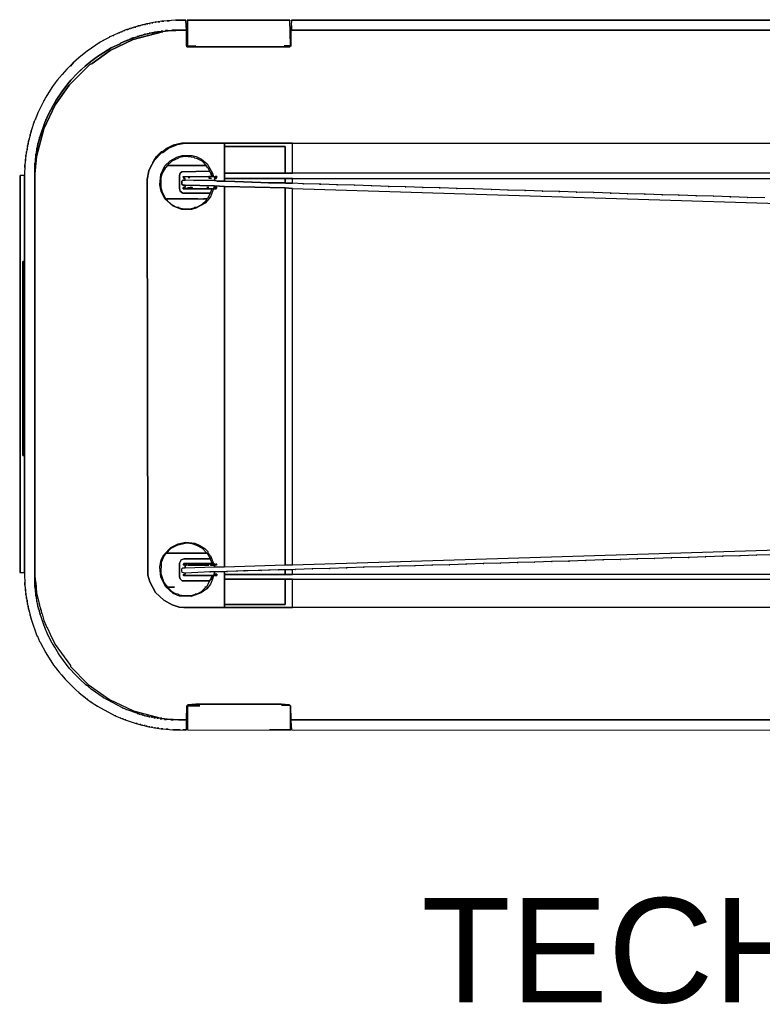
# Model space of a CAD drawing. Header units: metres. Extents: x 0.13 to 2.6, y 2.7 to 3.75.
# Tile 1 of 8: x 0.13 to 0.85, y 2.7 to 3.64. Entities that reach past the tile are written whole.
import ezdxf

# ---------------------------------------------------------------- set-up
doc = ezdxf.new("R2010")
doc.units = ezdxf.units.M
doc.header["$MEASUREMENT"] = 0
doc.layers.add('TG_2D', color=7, linetype='Continuous')
doc.layers.add('TG_Name', color=7, linetype='Continuous')
doc.styles.add('X3G_ENTITY_53A7', font='arial.ttf', dxfattribs={"height": 0.1})

# ---------------------------------------------------------------- blocks, each defined once
blk = doc.blocks.new('d6171c41-fa6d-492e-8d54-38901fdf773a')
at = {"layer": 'TG_2D', "color": 18, "true_color": 0x000000}
for points in [[(-1.08505, 0.32984, 0), (-1.07555, 0.32984, 0), (-1.08505, 0.33034, 0)], [(-1.07405, 0.32984, 0), (-0.97602, 0.32984, 0), (-1.07405, 0.33034, 0)], [(-0.97452, 0.32984, 0), (0.97502, 0.32984, 0), (0.80347, 0.33034, 0)], [(-1.07855, -0.34934, 0), (-1.07505, -0.34934, 0), (-1.07505, -0.33984, 0), (-1.09005, -0.33984, 0), (-1.08755, -0.33984, 0), (-1.08755, -0.33934, 0), (-1.09605, -0.33934, 0), (-1.09455, -0.33934, 0), (-1.09855, -0.33884, 0), (-1.10005, -0.33884, 0), (-1.09855, -0.33884, 0), (-1.09855, -0.33834, 0), (-1.10306, -0.33834, 0), (-1.10206, -0.33834, 0), (-1.10506, -0.33784, 0), (-1.10606, -0.33784, 0), (-1.10506, -0.33784, 0), (-1.10756, -0.33734, 0), (-1.10856, -0.33734, 0), (-1.10756, -0.33734, 0), (-1.11006, -0.33684, 0), (-1.11106, -0.33684, 0), (-1.11006, -0.33684, 0), (-1.11206, -0.33634, 0), (-1.11306, -0.33634, 0), (-1.11206, -0.33634, 0), (-1.11456, -0.33584, 0), (-1.11506, -0.33584, 0), (-1.11456, -0.33584, 0), (-1.11606, -0.33534, 0), (-1.11706, -0.33534, 0), (-1.11606, -0.33534, 0), (-1.11806, -0.33484, 0), (-1.11856, -0.33484, 0), (-1.11806, -0.33484, 0), (-1.11956, -0.33434, 0), (-1.12056, -0.33434, 0), (-1.11956, -0.33434, 0), (-1.12156, -0.33384, 0), (-1.12206, -0.33384, 0), (-1.12156, -0.33384, 0), (-1.13256, -0.32984, 0), (-1.13306, -0.32984, 0), (-1.13256, -0.32984, 0), (-1.13606, -0.32834, 0), (-1.13656, -0.32834, 0), (-1.13606, -0.32834, 0), (-1.15457, -0.31833, 0), (-1.15407, -0.31883, 0), (-1.15457, -0.31833, 0), (-1.16607, -0.31033, 0), (-1.16557, -0.31083, 0), (-1.16607, -0.31033, 0), (-1.16857, -0.30833, 0), (-1.16807, -0.30883, 0), (-1.16857, -0.30833, 0), (-1.17157, -0.30583, 0), (-1.17057, -0.30683, 0), (-1.17157, -0.30583, 0), (-1.17708, -0.30083, 0), (-1.17458, -0.30333, 0), (-1.18408, -0.29383, 0), (-1.18158, -0.29633, 0), (-1.18658, -0.29083, 0), (-1.18708, -0.29033, 0), (-1.18658, -0.29083, 0), (-1.18908, -0.28782, 0), (-1.18958, -0.28732, 0), (-1.18908, -0.28782, 0), (-1.19608, -0.27832, 0), (-1.19658, -0.27782, 0), (-1.19608, -0.27832, 0), (-1.19708, -0.27682, 0), (-1.19758, -0.27632, 0), (-1.19708, -0.27682, 0), (-1.20108, -0.27032, 0), (-1.20158, -0.26982, 0), (-1.20108, -0.27032, 0), (-1.20308, -0.26682, 0), (-1.20358, -0.26632, 0), (-1.20758, -0.25832, 0), (-1.20758, -0.25882, 0), (-1.20758, -0.25832, 0), (-1.21059, -0.25132, 0), (-1.21059, -0.25182, 0), (-1.21059, -0.25132, 0), (-1.21159, -0.24881, 0), (-1.21159, -0.24931, 0), (-1.21159, -0.24881, 0), (-1.21509, -0.23831, 0), (-1.21509, -0.23931, 0), (-1.21509, -0.23831, 0), (-1.21609, -0.23481, 0), (-1.21609, -0.23531, 0), (-1.21609, -0.23481, 0), (-1.21659, -0.23281, 0), (-1.21659, -0.23381, 0), (-1.21659, -0.23281, 0), (-1.21709, -0.23081, 0), (-1.21709, -0.23131, 0), (-1.21709, -0.23081, 0), (-1.21759, -0.22831, 0), (-1.21759, -0.22931, 0), (-1.21759, -0.22831, 0), (-1.21809, -0.22581, 0), (-1.21809, -0.22681, 0), (-1.21809, -0.22581, 0), (-1.21859, -0.22281, 0), (-1.21859, -0.22381, 0), (-1.21859, -0.22281, 0), (-1.21909, -0.21981, 0), (-1.21909, -0.22131, 0), (-1.21909, -0.21981, 0), (-1.21959, -0.21581, 0), (-1.21959, -0.21731, 0), (-1.21959, -0.21581, 0), (-1.22009, -0.2103, 0), (-1.22009, -0.21281, 0), (-1.22009, 0.1933, 0), (-1.22009, 0.1908, 0), (-1.21959, 0.1908, 0), (-1.21959, 0.1978, 0), (-1.21959, 0.1963, 0), (-1.21909, 0.1963, 0), (-1.21909, 0.2018, 0), (-1.21909, 0.2003, 0), (-1.21859, 0.2003, 0), (-1.21859, 0.2043, 0), (-1.21859, 0.2033, 0), (-1.21809, 0.2063, 0), (-1.21809, 0.2073, 0), (-1.21809, 0.2063, 0), (-1.21759, 0.2088, 0), (-1.21759, 0.2098, 0), (-1.21759, 0.2088, 0), (-1.21709, 0.2108, 0), (-1.21709, 0.2118, 0), (-1.21709, 0.2108, 0), (-1.21659, 0.21331, 0), (-1.21659, 0.21381, 0), (-1.21659, 0.21331, 0), (-1.21609, 0.21531, 0), (-1.21609, 0.21581, 0), (-1.21609, 0.21531, 0), (-1.21559, 0.21681, 0), (-1.21559, 0.21781, 0), (-1.21559, 0.21681, 0), (-1.21509, 0.21881, 0), (-1.21509, 0.21931, 0), (-1.21509, 0.21881, 0), (-1.21059, 0.23181, 0), (-1.21059, 0.23231, 0), (-1.21059, 0.23181, 0), (-1.20959, 0.23431, 0), (-1.20959, 0.23481, 0), (-1.20959, 0.23431, 0), (-1.20708, 0.23981, 0), (-1.20658, 0.24031, 0), (-1.20508, 0.24381, 0), (-1.20458, 0.24431, 0), (-1.20408, 0.24531, 0), (-1.20458, 0.24481, 0), (-1.20408, 0.24531, 0), (-1.19958, 0.25332, 0), (-1.20008, 0.25282, 0), (-1.19958, 0.25332, 0), (-1.19358, 0.26232, 0), (-1.19408, 0.26182, 0), (-1.19358, 0.26232, 0), (-1.19058, 0.26632, 0), (-1.19108, 0.26582, 0), (-1.19058, 0.26632, 0), (-1.18858, 0.26882, 0), (-1.18908, 0.26832, 0), (-1.18858, 0.26882, 0), (-1.18558, 0.27232, 0), (-1.18658, 0.27132, 0), (-1.18558, 0.27232, 0), (-1.17958, 0.27882, 0), (-1.18258, 0.27582, 0), (-1.17608, 0.28232, 0), (-1.17908, 0.27932, 0), (-1.17207, 0.28582, 0), (-1.17157, 0.28632, 0), (-1.17207, 0.28582, 0), (-1.16657, 0.29033, 0), (-1.16607, 0.29083, 0), (-1.16657, 0.29033, 0), (-1.16257, 0.29333, 0), (-1.16207, 0.29383, 0), (-1.16257, 0.29333, 0), (-1.15907, 0.29583, 0), (-1.15857, 0.29633, 0), (-1.15907, 0.29583, 0), (-1.15757, 0.29683, 0), (-1.15707, 0.29733, 0), (-1.15757, 0.29683, 0), (-1.14707, 0.30333, 0), (-1.13857, 0.30733, 0), (-1.13807, 0.30783, 0), (-1.13356, 0.30983, 0), (-1.13406, 0.30983, 0), (-1.13356, 0.30983, 0), (-1.13106, 0.31083, 0), (-1.13156, 0.31083, 0), (-1.13106, 0.31083, 0), (-1.12856, 0.31183, 0), (-1.12906, 0.31183, 0), (-1.12856, 0.31183, 0), (-1.12706, 0.31233, 0), (-1.12806, 0.31233, 0), (-1.12706, 0.31233, 0), (-1.12556, 0.31283, 0), (-1.12656, 0.31283, 0), (-1.12556, 0.31283, 0), (-1.12106, 0.31433, 0), (-1.12206, 0.31433, 0), (-1.12106, 0.31433, 0), (-1.11956, 0.31483, 0), (-1.12006, 0.31483, 0), (-1.11956, 0.31483, 0), (-1.11756, 0.31533, 0), (-1.11856, 0.31533, 0), (-1.11756, 0.31533, 0), (-1.11606, 0.31583, 0), (-1.11656, 0.31583, 0), (-1.11606, 0.31583, 0), (-1.11406, 0.31633, 0), (-1.11506, 0.31633, 0), (-1.11406, 0.31633, 0), (-1.11206, 0.31683, 0), (-1.11256, 0.31683, 0), (-1.11206, 0.31683, 0), (-1.10956, 0.31733, 0), (-1.11056, 0.31733, 0), (-1.10956, 0.31733, 0), (-1.10706, 0.31783, 0), (-1.10806, 0.31783, 0), (-1.10706, 0.31783, 0), (-1.10456, 0.31833, 0), (-1.10556, 0.31833, 0), (-1.10456, 0.31833, 0), (-1.10156, 0.31883, 0), (-1.10256, 0.31883, 0), (-1.09755, 0.31883, 0), (-1.09755, 0.31933, 0), (-1.09905, 0.31933, 0), (-1.09755, 0.31933, 0), (-1.09305, 0.31983, 0), (-1.09505, 0.31983, 0), (-1.08505, 0.31983, 0), (-1.08505, 0.32033, 0), (-1.08905, 0.32033, 0), (-1.07505, 0.32033, 0), (-1.07555, 0.32984, 0), (-1.08505, 0.32984, 0), (-1.09355, 0.32934, 0), (-1.09105, 0.32934, 0), (-1.09355, 0.32934, 0), (-1.09855, 0.32884, 0), (-1.09655, 0.32884, 0), (-1.09855, 0.32884, 0), (-1.10206, 0.32834, 0), (-1.10055, 0.32834, 0), (-1.10206, 0.32834, 0), (-1.10506, 0.32783, 0), (-1.10406, 0.32783, 0), (-1.10506, 0.32783, 0), (-1.10806, 0.32733, 0), (-1.10706, 0.32733, 0), (-1.10806, 0.32733, 0), (-1.11056, 0.32683, 0), (-1.10956, 0.32683, 0), (-1.11056, 0.32683, 0), (-1.11306, 0.32633, 0), (-1.11206, 0.32633, 0), (-1.11306, 0.32633, 0), (-1.11506, 0.32583, 0), (-1.11406, 0.32583, 0), (-1.11506, 0.32583, 0), (-1.11706, 0.32533, 0), (-1.11656, 0.32533, 0), (-1.11706, 0.32533, 0), (-1.11906, 0.32483, 0), (-1.11856, 0.32483, 0), (-1.11906, 0.32483, 0), (-1.12106, 0.32433, 0), (-1.12006, 0.32433, 0), (-1.12106, 0.32433, 0), (-1.12256, 0.32383, 0), (-1.12206, 0.32383, 0), (-1.12256, 0.32383, 0), (-1.12456, 0.32333, 0), (-1.12356, 0.32333, 0), (-1.12456, 0.32333, 0), (-1.12606, 0.32283, 0), (-1.12556, 0.32283, 0), (-1.12606, 0.32283, 0), (-1.12756, 0.32233, 0), (-1.12706, 0.32233, 0), (-1.12756, 0.32233, 0), (-1.12906, 0.32183, 0), (-1.12856, 0.32183, 0), (-1.12906, 0.32183, 0), (-1.13056, 0.32133, 0), (-1.13006, 0.32133, 0), (-1.13056, 0.32133, 0), (-1.13206, 0.32083, 0), (-1.13106, 0.32083, 0), (-1.13206, 0.32083, 0), (-1.13456, 0.31983, 0), (-1.13406, 0.31983, 0), (-1.13456, 0.31983, 0), (-1.13707, 0.31883, 0), (-1.13656, 0.31883, 0), (-1.13707, 0.31883, 0), (-1.13957, 0.31783, 0), (-1.13907, 0.31783, 0), (-1.13957, 0.31783, 0), (-1.14507, 0.31533, 0), (-1.14457, 0.31533, 0), (-1.14507, 0.31533, 0), (-1.14757, 0.31433, 0), (-1.14807, 0.31383, 0), (-1.14757, 0.31433, 0), (-1.14857, 0.31383, 0), (-1.14907, 0.31333, 0), (-1.15407, 0.31083, 0), (-1.15457, 0.31033, 0), (-1.15407, 0.31083, 0), (-1.15757, 0.30883, 0), (-1.15807, 0.30833, 0), (-1.15757, 0.30883, 0), (-1.17007, 0.30033, 0), (-1.17057, 0.29983, 0), (-1.17007, 0.30033, 0), (-1.17458, 0.29683, 0), (-1.17508, 0.29633, 0), (-1.17458, 0.29683, 0), (-1.17808, 0.29383, 0), (-1.17858, 0.29333, 0), (-1.17808, 0.29383, 0), (-1.18308, 0.28932, 0), (-1.18608, 0.28582, 0), (-1.18308, 0.28932, 0), (-1.18958, 0.28282, 0), (-1.18658, 0.28582, 0), (-1.18958, 0.28282, 0), (-1.19408, 0.27782, 0), (-1.19308, 0.27882, 0), (-1.19408, 0.27782, 0), (-1.19858, 0.27232, 0), (-1.19808, 0.27282, 0), (-1.19858, 0.27232, 0), (-1.20058, 0.26982, 0), (-1.20008, 0.27032, 0), (-1.20058, 0.26982, 0), (-1.20308, 0.26632, 0), (-1.20258, 0.26682, 0), (-1.20308, 0.26632, 0), (-1.20708, 0.26032, 0), (-1.20658, 0.26082, 0), (-1.20708, 0.26032, 0), (-1.20959, 0.25632, 0), (-1.20909, 0.25682, 0), (-1.20959, 0.25632, 0), (-1.21159, 0.25282, 0), (-1.21109, 0.25332, 0), (-1.21159, 0.25282, 0), (-1.21709, 0.24131, 0), (-1.21709, 0.24081, 0), (-1.21709, 0.24131, 0), (-1.21859, 0.23781, 0), (-1.21859, 0.23731, 0), (-1.21859, 0.23781, 0), (-1.21959, 0.23531, 0), (-1.21959, 0.23481, 0), (-1.21959, 0.23531, 0), (-1.22059, 0.23281, 0), (-1.22059, 0.23231, 0), (-1.22059, 0.23281, 0), (-1.22359, 0.22381, 0), (-1.22359, 0.22281, 0), (-1.22359, 0.22381, 0), (-1.22459, 0.22031, 0), (-1.22459, 0.21931, 0), (-1.22459, 0.22031, 0), (-1.22559, 0.21631, 0), (-1.22559, 0.21581, 0), (-1.22559, 0.21631, 0), (-1.22609, 0.21431, 0), (-1.22609, 0.21331, 0), (-1.22609, 0.21431, 0), (-1.22659, 0.2123, 0), (-1.22659, 0.2113, 0), (-1.22659, 0.2123, 0), (-1.22709, 0.2098, 0), (-1.22709, 0.2088, 0), (-1.22709, 0.2098, 0), (-1.22759, 0.2068, 0), (-1.22759, 0.2058, 0), (-1.22759, 0.2068, 0), (-1.22809, 0.2043, 0), (-1.22809, 0.2033, 0), (-1.22809, 0.2043, 0), (-1.22859, 0.2008, 0), (-1.22859, 0.1993, 0), (-1.22859, 0.2008, 0), (-1.22909, 0.1968, 0), (-1.22909, 0.1953, 0), (-1.22909, 0.1968, 0), (-1.22959, 0.1913, 0), (-1.22959, 0.1888, 0), (-1.22959, 0.1913, 0), (-1.23009, 0.1813, 0), (-1.23009, -0.1988, 0), (-1.22959, -0.2108, 0), (-1.22959, -0.2083, 0), (-1.22959, -0.2108, 0), (-1.22909, -0.21631, 0), (-1.22909, -0.21481, 0), (-1.22909, -0.21631, 0), (-1.22859, -0.22031, 0), (-1.22859, -0.21881, 0), (-1.22859, -0.22031, 0), (-1.22809, -0.22381, 0), (-1.22809, -0.22281, 0), (-1.22809, -0.22381, 0), (-1.22759, -0.22681, 0), (-1.22759, -0.22531, 0), (-1.22759, -0.22681, 0), (-1.22709, -0.22931, 0), (-1.22709, -0.22831, 0), (-1.22709, -0.22931, 0), (-1.22659, -0.23181, 0), (-1.22659, -0.23081, 0), (-1.22659, -0.23181, 0), (-1.22609, -0.23381, 0), (-1.22609, -0.23281, 0), (-1.22609, -0.23381, 0), (-1.22559, -0.23581, 0), (-1.22559, -0.23531, 0), (-1.22559, -0.23581, 0), (-1.22459, -0.23981, 0), (-1.22459, -0.23931, 0), (-1.22459, -0.23981, 0), (-1.22359, -0.24331, 0), (-1.22359, -0.24281, 0), (-1.22359, -0.24331, 0), (-1.21809, -0.25932, 0), (-1.21759, -0.25982, 0), (-1.21559, -0.26482, 0), (-1.21509, -0.26532, 0), (-1.20959, -0.27582, 0), (-1.20208, -0.28732, 0), (-1.20158, -0.28782, 0), (-1.20208, -0.28732, 0), (-1.19908, -0.29133, 0), (-1.19858, -0.29183, 0), (-1.19908, -0.29133, 0), (-1.19708, -0.29383, 0), (-1.19658, -0.29433, 0), (-1.19708, -0.29383, 0), (-1.19458, -0.29683, 0), (-1.19358, -0.29783, 0), (-1.19458, -0.29683, 0), (-1.19108, -0.30083, 0), (-1.18858, -0.30333, 0), (-1.19108, -0.30083, 0), (-1.18108, -0.31083, 0), (-1.18408, -0.30783, 0), (-1.18108, -0.31083, 0), (-1.17758, -0.31383, 0), (-1.17808, -0.31333, 0), (-1.17758, -0.31383, 0), (-1.17207, -0.31833, 0), (-1.17257, -0.31783, 0), (-1.17207, -0.31833, 0), (-1.16957, -0.32033, 0), (-1.17007, -0.31983, 0), (-1.16957, -0.32033, 0), (-1.16607, -0.32283, 0), (-1.16657, -0.32233, 0), (-1.16607, -0.32283, 0), (-1.16007, -0.32683, 0), (-1.16057, -0.32633, 0), (-1.16007, -0.32683, 0), (-1.14307, -0.33584, 0), (-1.14257, -0.33584, 0), (-1.14307, -0.33584, 0), (-1.13857, -0.33784, 0), (-1.13807, -0.33784, 0), (-1.13857, -0.33784, 0), (-1.13606, -0.33884, 0), (-1.13556, -0.33884, 0), (-1.13606, -0.33884, 0), (-1.13356, -0.33984, 0), (-1.13306, -0.33984, 0), (-1.13356, -0.33984, 0), (-1.12306, -0.34334, 0), (-1.12206, -0.34334, 0), (-1.12306, -0.34334, 0), (-1.11956, -0.34434, 0), (-1.11856, -0.34434, 0), (-1.11956, -0.34434, 0), (-1.11756, -0.34484, 0), (-1.11706, -0.34484, 0), (-1.11756, -0.34484, 0), (-1.11556, -0.34534, 0), (-1.11456, -0.34534, 0), (-1.11556, -0.34534, 0), (-1.11356, -0.34584, 0), (-1.11256, -0.34584, 0), (-1.11356, -0.34584, 0), (-1.11106, -0.34634, 0), (-1.11006, -0.34634, 0), (-1.11106, -0.34634, 0), (-1.10856, -0.34684, 0), (-1.10756, -0.34684, 0), (-1.10856, -0.34684, 0), (-1.10556, -0.34734, 0), (-1.10456, -0.34734, 0), (-1.10556, -0.34734, 0), (-1.10306, -0.34784, 0), (-1.10156, -0.34784, 0), (-1.10306, -0.34784, 0), (-1.09905, -0.34834, 0), (-1.09755, -0.34834, 0), (-1.09905, -0.34834, 0), (-1.09455, -0.34884, 0), (-1.09255, -0.34884, 0), (-1.09455, -0.34884, 0), (-1.08805, -0.34934, 0), (-1.08105, -0.34934, 0), (-1.08805, -0.34934, 0), (-1.07555, -0.34984, 0), (-1.07555, -0.34934, 0)], [(-0.98152, 0.30533, 0), (-0.97552, 0.30533, 0), (-0.97552, 0.30583, 0), (-0.97602, 0.32984, 0), (-1.07405, 0.32984, 0), (-1.07405, 0.30583, 0), (-1.07405, 0.32984, 0), (-1.07455, 0.30583, 0), (-1.07355, 0.30483, 0), (-1.06605, 0.30483, 0), (-1.06955, 0.30483, 0), (-1.06955, 0.30433, 0), (-0.98052, 0.30433, 0), (-0.97652, 0.30483, 0), (-0.97602, 0.30483, 0), (-0.97652, 0.30483, 0), (-0.97652, 0.30433, 0), (-0.97602, 0.30433, 0), (-0.97552, 0.30533, 0)], [(-0.97452, 0.32934, 0), (-0.97452, 0.32984, 0), (-0.97502, 0.32033, 0), (-0.97452, 0.32033, 0), (-0.97452, 0.32483, 0), (-0.97452, 0.32033, 0), (0.97502, 0.32033, 0), (0.97502, 0.32984, 0), (-0.97452, 0.32984, 0)], [(-1.21959, 0.1883, 0), (-1.21959, 0.1893, 0), (-1.22009, 0.1893, 0), (-1.22009, 0.1828, 0), (-1.21859, 0.1993, 0), (-1.21159, 0.22581, 0), (-1.20058, 0.24881, 0), (-1.18708, 0.26782, 0), (-1.16757, 0.28732, 0), (-1.16507, 0.28832, 0), (-1.14807, 0.30083, 0), (-1.12606, 0.31133, 0), (-1.09805, 0.31883, 0), (-1.10156, 0.31883, 0), (-1.10456, 0.31833, 0), (-1.11206, 0.31683, 0), (-1.11606, 0.31583, 0), (-1.11756, 0.31533, 0), (-1.11956, 0.31483, 0), (-1.12856, 0.31183, 0), (-1.13356, 0.30983, 0), (-1.13807, 0.30783, 0), (-1.13857, 0.30733, 0), (-1.14707, 0.30333, 0), (-1.15757, 0.29683, 0), (-1.15907, 0.29583, 0), (-1.16257, 0.29333, 0), (-1.16657, 0.29033, 0), (-1.17207, 0.28582, 0), (-1.17908, 0.27932, 0), (-1.17958, 0.27882, 0), (-1.18558, 0.27232, 0), (-1.18858, 0.26882, 0), (-1.19058, 0.26632, 0), (-1.19358, 0.26232, 0), (-1.19958, 0.25332, 0), (-1.20408, 0.24531, 0), (-1.20458, 0.24431, 0), (-1.20508, 0.24381, 0), (-1.20658, 0.24031, 0), (-1.20708, 0.23981, 0), (-1.20959, 0.23431, 0), (-1.21059, 0.23181, 0), (-1.21509, 0.21881, 0), (-1.21559, 0.21681, 0), (-1.21609, 0.21531, 0), (-1.21659, 0.21331, 0), (-1.21709, 0.2108, 0), (-1.21759, 0.2088, 0), (-1.21809, 0.2063, 0), (-1.21859, 0.2033, 0), (-1.21859, 0.2003, 0), (-1.21909, 0.1993, 0), (-1.21909, 0.1963, 0), (-1.21959, 0.1953, 0)], [(-1.08705, 0.31983, 0), (-1.09755, 0.31883, 0), (-1.09755, 0.31933, 0), (-1.09305, 0.31983, 0)], [(-1.08505, 0.32033, 0), (-1.08505, 0.31983, 0), (-1.08155, 0.32033, 0)], [(-1.07505, 0.30583, 0), (-1.07455, 0.30433, 0), (-1.07355, 0.30433, 0), (-1.07355, 0.30483, 0), (-1.07455, 0.30583, 0)], [(-1.07355, 0.30483, 0), (-1.07355, 0.30433, 0), (-1.06955, 0.30433, 0), (-1.06955, 0.30483, 0)], [(-0.98052, 0.30433, 0), (-0.97652, 0.30433, 0), (-0.97652, 0.30483, 0)], [(-0.97502, 0.30583, 0), (-0.97502, 0.30483, 0), (-0.97602, 0.30433, 0), (-0.97552, 0.30533, 0), (-0.97552, 0.30583, 0)], [(-1.07605, 0.2123, 0), (-1.08355, 0.2108, 0), (-1.09205, 0.2073, 0), (-1.09755, 0.2033, 0), (-1.09855, 0.2033, 0), (-1.10606, 0.1953, 0), (-1.10606, 0.1948, 0), (-1.10706, 0.1938, 0), (-1.10706, 0.1933, 0), (-1.10756, 0.1928, 0), (-1.10756, 0.1923, 0), (-1.10806, 0.1918, 0), (-1.11106, 0.1858, 0), (-1.11256, 0.1773, 0), (-1.11206, -0.2013, 0), (-1.11006, -0.2078, 0), (-1.10456, -0.21781, 0), (-1.09655, -0.22531, 0), (-1.08855, -0.22981, 0), (-1.08205, -0.23181, 0), (-1.07755, -0.23231, 0), (-1.03854, -0.23231, 0), (-1.03854, -0.1983, 0), (-1.04804, -0.1983, 0), (-1.04804, -0.2003, 0), (-1.04604, -0.2003, 0), (-1.04604, -0.2018, 0), (-1.04904, -0.2018, 0), (-1.05004, -0.2053, 0), (-1.05204, -0.2098, 0), (-1.05554, -0.21431, 0), (-1.06104, -0.21831, 0), (-1.07055, -0.22181, 0), (-1.08155, -0.22131, 0), (-1.08755, -0.21881, 0), (-1.09505, -0.21231, 0), (-1.09955, -0.2033, 0), (-1.10055, -0.1933, 0), (-1.09905, -0.1868, 0), (-1.09655, -0.1818, 0), (-1.09005, -0.1748, 0), (-1.08305, -0.17129, 0), (-1.07555, -0.16979, 0), (-1.06705, -0.17079, 0), (-1.06204, -0.17279, 0), (-1.05754, -0.1758, 0), (-1.05454, -0.1788, 0), (-1.05454, -0.1798, 0), (-1.05204, -0.1828, 0), (-1.04904, -0.1903, 0), (-1.04604, -0.1908, 0), (-1.04654, -0.1918, 0), (-1.04804, -0.1918, 0), (-1.04804, -0.1933, 0), (-1.03854, -0.1933, 0), (-1.03854, 0.17079, 0), (-1.04804, 0.17129, 0), (-1.04804, 0.16979, 0), (-1.04604, 0.16979, 0), (-1.04654, 0.16829, 0), (-1.04904, 0.16829, 0), (-1.05204, 0.16079, 0), (-1.05704, 0.15479, 0), (-1.06605, 0.14979, 0), (-1.07005, 0.14879, 0), (-1.07955, 0.14879, 0), (-1.08755, 0.15179, 0), (-1.09555, 0.15879, 0), (-1.09905, 0.16579, 0), (-1.10055, 0.17229, 0), (-1.09955, 0.1823, 0), (-1.09555, 0.1903, 0), (-1.09055, 0.1953, 0), (-1.08405, 0.1988, 0), (-1.07905, 0.2003, 0), (-1.06955, 0.2003, 0), (-1.06555, 0.1993, 0), (-1.06054, 0.1968, 0), (-1.05504, 0.1923, 0), (-1.05004, 0.1833, 0), (-1.04904, 0.1803, 0), (-1.04604, 0.1803, 0), (-1.04654, 0.1783, 0), (-1.04804, 0.1783, 0), (-1.04804, 0.1763, 0), (-1.04454, 0.1758, 0), (-1.03854, 0.1758, 0), (-1.03854, 0.2118, 0), (-1.03954, 0.2123, 0)], [(-1.10606, 0.1953, 0), (-1.09855, 0.2033, 0), (-1.09755, 0.2033, 0), (-1.09205, 0.2073, 0), (-1.08355, 0.2108, 0), (-1.07605, 0.2123, 0), (-1.07955, 0.2123, 0), (-1.08755, 0.2103, 0), (-1.09355, 0.2073, 0), (-1.09805, 0.2038, 0), (-1.09905, 0.2038, 0), (-1.10356, 0.1993, 0)], [(-1.03954, 0.2123, 0), (-1.03854, 0.2118, 0), (-1.03854, 0.2088, 0), (-0.98052, 0.2088, 0), (-0.98052, 0.1833, 0), (-0.97352, 0.1833, 0), (-0.97352, 0.2123, 0)], [(-1.03854, 0.2088, 0), (-1.03854, 0.1833, 0), (-0.98052, 0.1833, 0), (-0.98052, 0.2088, 0)], [(-1.05004, 0.1833, 0), (-1.05154, 0.1833, 0), (-1.05404, 0.1883, 0), (-1.05504, 0.1893, 0), (-1.05604, 0.1908, 0), (-1.06004, 0.1948, 0), (-1.06455, 0.1973, 0), (-1.06705, 0.1978, 0), (-1.06755, 0.1983, 0), (-1.07605, 0.1993, 0), (-1.08205, 0.1983, 0), (-1.08255, 0.1978, 0), (-1.08905, 0.1948, 0), (-1.09355, 0.1908, 0), (-1.09455, 0.1893, 0), (-1.09505, 0.1888, 0), (-1.09855, 0.1828, 0), (-1.09955, 0.1788, 0), (-1.09955, 0.17029, 0), (-1.09855, 0.16629, 0), (-1.09505, 0.15929, 0), (-1.09405, 0.15879, 0), (-1.09355, 0.15729, 0), (-1.08955, 0.15379, 0), (-1.08505, 0.15129, 0), (-1.08255, 0.15079, 0), (-1.08205, 0.15029, 0), (-1.07705, 0.14929, 0), (-1.07205, 0.14929, 0), (-1.06755, 0.15029, 0), (-1.06705, 0.15079, 0), (-1.06455, 0.15129, 0), (-1.06004, 0.15379, 0), (-1.05604, 0.15729, 0), (-1.05554, 0.15879, 0), (-1.05404, 0.16029, 0), (-1.05204, 0.16429, 0), (-1.05104, 0.16729, 0), (-1.05054, 0.16779, 0), (-1.05054, 0.16829, 0), (-1.04904, 0.16829, 0), (-1.05204, 0.16079, 0), (-1.05704, 0.15479, 0), (-1.06605, 0.14979, 0), (-1.07005, 0.14879, 0), (-1.07955, 0.14879, 0), (-1.08755, 0.15179, 0), (-1.09555, 0.15879, 0), (-1.09905, 0.16579, 0), (-1.10055, 0.17229, 0), (-1.09955, 0.1823, 0), (-1.09555, 0.1903, 0), (-1.09055, 0.1953, 0), (-1.08405, 0.1988, 0), (-1.07905, 0.2003, 0), (-1.06955, 0.2003, 0), (-1.06555, 0.1993, 0), (-1.06054, 0.1968, 0), (-1.05504, 0.1923, 0)], [(-1.08205, 0.1983, 0), (-1.08255, 0.1978, 0), (-1.08905, 0.1948, 0), (-1.09355, 0.1908, 0), (-1.05604, 0.1908, 0), (-1.06004, 0.1948, 0), (-1.06455, 0.1973, 0), (-1.06705, 0.1978, 0), (-1.06755, 0.1983, 0), (-1.07605, 0.1993, 0)], [(-1.09355, 0.1908, 0), (-1.09455, 0.1893, 0), (-1.09505, 0.1888, 0), (-1.09855, 0.1828, 0), (-1.09955, 0.1788, 0), (-1.09955, 0.17029, 0), (-1.09855, 0.16629, 0), (-1.09505, 0.15929, 0), (-1.09405, 0.15879, 0), (-1.05554, 0.15879, 0), (-1.05404, 0.16029, 0), (-1.05204, 0.16429, 0), (-1.07855, 0.16429, 0), (-1.08105, 0.16629, 0), (-1.08155, 0.16879, 0), (-1.08155, 0.1813, 0), (-1.08105, 0.1833, 0), (-1.07955, 0.1848, 0), (-1.05254, 0.1853, 0), (-1.05404, 0.1883, 0), (-1.05504, 0.1893, 0), (-1.05604, 0.1908, 0)], [(-1.23409, -0.1988, 0), (-1.23409, 0.1813, 0), (-1.23459, -0.1988, 0)], [(-1.23409, 0.1813, 0), (-1.23409, -0.1988, 0), (-1.23009, -0.1988, 0), (-1.23009, -0.08727, 0), (-1.23159, -0.08677, 0), (-1.23159, 0.09878, 0), (-1.23009, 0.09878, 0), (-1.23009, 0.1813, 0)], [(-1.05204, 0.16429, 0), (-1.05104, 0.16729, 0), (-1.05054, 0.16779, 0), (-1.05054, 0.16829, 0), (-1.07805, 0.16829, 0), (-1.07805, 0.16979, 0), (-1.07605, 0.16979, 0), (-1.07605, 0.17179, 0), (-1.07805, 0.17179, 0), (-1.07955, 0.17279, 0), (-1.07955, 0.1758, 0), (-1.07855, 0.1768, 0), (-1.07605, 0.1768, 0), (-1.07605, 0.1783, 0), (-1.07755, 0.1783, 0), (-1.07805, 0.1803, 0), (-1.05054, 0.1803, 0), (-1.05054, 0.1808, 0), (-1.05104, 0.1813, 0), (-1.05154, 0.1833, 0), (-1.05254, 0.1853, 0), (-1.07955, 0.1848, 0), (-1.08105, 0.1833, 0), (-1.08155, 0.1813, 0), (-1.08155, 0.16879, 0), (-1.08105, 0.16629, 0), (-1.07855, 0.16429, 0)], [(-1.07755, 0.1793, 0), (-1.07755, 0.1783, 0), (-1.07805, 0.1803, 0), (-1.07105, 0.1803, 0), (-1.07255, 0.1788, 0), (-1.07255, 0.1793, 0), (-1.07255, 0.1788, 0), (-1.07105, 0.1803, 0), (-1.05354, 0.1803, 0), (-1.05354, 0.1788, 0), (-1.05104, 0.1783, 0), (-1.05354, 0.1788, 0), (-1.05204, 0.1803, 0), (-1.04754, 0.1803, 0), (-1.04854, 0.1793, 0), (-1.04804, 0.1783, 0), (-1.04804, 0.1763, 0), (-1.06755, 0.1763, 0), (-1.07605, 0.1768, 0), (-1.07605, 0.1783, 0), (-1.07755, 0.1783, 0)], [(-1.05354, 0.1803, 0), (-1.05354, 0.1788, 0), (-1.05204, 0.1803, 0)], [(-1.05154, 0.1833, 0), (-1.05104, 0.1813, 0), (-1.05054, 0.1808, 0), (-1.05054, 0.1803, 0), (-1.04904, 0.1803, 0), (-1.05004, 0.1833, 0)], [(-1.04754, 0.1803, 0), (-1.04854, 0.1793, 0), (-1.04804, 0.1783, 0), (-1.04754, 0.1783, 0), (-1.04704, 0.1803, 0)], [(-1.04654, 0.1788, 0), (-1.04654, 0.1783, 0), (-1.04604, 0.1803, 0), (-1.04704, 0.1803, 0), (-1.04754, 0.1783, 0), (-1.04654, 0.1783, 0)], [(-1.03854, 0.1833, 0), (-1.03854, 0.1783, 0), (0.04476, 0.1783, 0), (0.04476, 0.1833, 0)], [(-1.07705, 0.16829, 0), (-1.07705, 0.16979, 0), (-1.07805, 0.16979, 0), (-1.07805, 0.16829, 0)], [(-1.04904, 0.16979, 0), (-1.04804, 0.16979, 0), (-1.04804, 0.17129, 0), (-1.07605, 0.17179, 0), (-1.07605, 0.16979, 0), (-1.07705, 0.16979, 0), (-1.07705, 0.16829, 0), (-1.07505, 0.16829, 0), (-1.07505, 0.16879, 0), (-1.07505, 0.16829, 0), (-1.07455, 0.16829, 0), (-1.07455, 0.16929, 0), (-1.07455, 0.16829, 0), (-1.07405, 0.16829, 0), (-1.07355, 0.16929, 0), (-1.07105, 0.16979, 0), (-1.06955, 0.16979, 0), (-1.06905, 0.16879, 0), (-1.06955, 0.16979, 0), (-1.07055, 0.16829, 0), (-1.05554, 0.16829, 0), (-1.05554, 0.16879, 0), (-1.05554, 0.16829, 0), (-1.05504, 0.16829, 0), (-1.05404, 0.16979, 0), (-1.05554, 0.16979, 0), (-1.05354, 0.16979, 0), (-1.05404, 0.16979, 0), (-1.05504, 0.16829, 0), (-1.05254, 0.16829, 0), (-1.05254, 0.16879, 0), (-1.05254, 0.16829, 0), (-1.05004, 0.16829, 0), (-1.04954, 0.16879, 0), (-1.05004, 0.16829, 0), (-1.04854, 0.16829, 0), (-1.04804, 0.16979, 0)], [(-1.07355, 0.16929, 0), (-1.07405, 0.16829, 0), (-1.07255, 0.16829, 0), (-1.07105, 0.16979, 0)], [(-1.07105, 0.16979, 0), (-1.07255, 0.16829, 0), (-1.07055, 0.16829, 0), (-1.06955, 0.16979, 0)], [(-1.04804, 0.16979, 0), (-1.04854, 0.16829, 0), (-1.04754, 0.16829, 0), (-1.04704, 0.16979, 0)], [(-1.04654, 0.16929, 0), (-1.04654, 0.16829, 0), (-1.04604, 0.16979, 0), (-1.04704, 0.16979, 0), (-1.04754, 0.16829, 0), (-1.04654, 0.16829, 0)], [(-1.03854, 0.1783, 0), (-1.03854, 0.1758, 0), (-1.02854, 0.1753, 0), (-0.99553, 0.1743, 0), (-0.98052, 0.1743, 0), (-0.98052, 0.1783, 0)], [(-1.03854, 0.17079, 0), (-1.03854, -0.1933, 0), (-0.98052, -0.1913, 0), (-0.98052, 0.16929, 0)], [(-0.98052, 0.1783, 0), (-0.98052, 0.1743, 0), (-0.97952, 0.17379, 0), (-0.97352, 0.17379, 0), (-0.97352, 0.1783, 0)], [(-0.98052, 0.16929, 0), (-0.98052, -0.1913, 0), (-0.97352, -0.1913, 0), (-0.97352, 0.16879, 0)], [(-1.09405, 0.15879, 0), (-1.09355, 0.15729, 0), (-1.08955, 0.15379, 0), (-1.08505, 0.15129, 0), (-1.08255, 0.15079, 0), (-1.08205, 0.15029, 0), (-1.07705, 0.14929, 0), (-1.07205, 0.14929, 0), (-1.06755, 0.15029, 0), (-1.06705, 0.15079, 0), (-1.06455, 0.15129, 0), (-1.06004, 0.15379, 0), (-1.05604, 0.15729, 0), (-1.05554, 0.15879, 0), (-1.05854, 0.15879, 0), (-1.05854, 0.15829, 0), (-1.06404, 0.15879, 0)], [(-1.05854, 0.15879, 0), (-1.05854, 0.15829, 0), (-1.06404, 0.15879, 0)], [(-1.23159, -0.07027, 0), (-1.23009, -0.07027, 0), (-1.23009, 0.09878, 0), (-1.23159, 0.09878, 0)], [(-1.23059, -0.07227, 0), (-1.23159, -0.07127, 0), (-1.23159, -0.07227, 0), (-1.23109, -0.07227, 0), (-1.23159, -0.07227, 0), (-1.23159, -0.07527, 0), (-1.23109, -0.07527, 0), (-1.23159, -0.07527, 0), (-1.23159, -0.07727, 0), (-1.23109, -0.07727, 0), (-1.23159, -0.07727, 0), (-1.23159, -0.07827, 0), (-1.23059, -0.07827, 0), (-1.23159, -0.07827, 0), (-1.23159, -0.08477, 0), (-1.23059, -0.08527, 0), (-1.23159, -0.08477, 0), (-1.23159, -0.08527, 0), (-1.23109, -0.08527, 0), (-1.23159, -0.08527, 0), (-1.23159, -0.08627, 0), (-1.23109, -0.08627, 0), (-1.23159, -0.08627, 0), (-1.23159, -0.08677, 0), (-1.23109, -0.08677, 0), (-1.23159, -0.08677, 0), (-1.23009, -0.08727, 0), (-1.23009, -0.07027, 0), (-1.23159, -0.07027, 0), (-1.23159, -0.07127, 0)], [(-1.04904, -0.1903, 0), (-1.05054, -0.1903, 0), (-1.05054, -0.1893, 0), (-1.05104, -0.1888, 0), (-1.05104, -0.1878, 0), (-1.05154, -0.1873, 0), (-1.05204, -0.1858, 0), (-1.05454, -0.1813, 0), (-1.05554, -0.1803, 0), (-1.05954, -0.1758, 0), (-1.06505, -0.17279, 0), (-1.06955, -0.17129, 0), (-1.07505, -0.17079, 0), (-1.08405, -0.17279, 0), (-1.09005, -0.1758, 0), (-1.09405, -0.1803, 0), (-1.09655, -0.1833, 0), (-1.09905, -0.1893, 0), (-1.09955, -0.1998, 0), (-1.09655, -0.2083, 0), (-1.09305, -0.21281, 0), (-1.08905, -0.21681, 0), (-1.08555, -0.21881, 0), (-1.08305, -0.21931, 0), (-1.08255, -0.21981, 0), (-1.07855, -0.22081, 0), (-1.07055, -0.22081, 0), (-1.06705, -0.21981, 0), (-1.06655, -0.21931, 0), (-1.06404, -0.21881, 0), (-1.06054, -0.21681, 0), (-1.05654, -0.21281, 0), (-1.05554, -0.21231, 0), (-1.05254, -0.2068, 0), (-1.05154, -0.2053, 0), (-1.05004, -0.2053, 0), (-1.05204, -0.2098, 0), (-1.05554, -0.21431, 0), (-1.06104, -0.21831, 0), (-1.07055, -0.22181, 0), (-1.08155, -0.22131, 0), (-1.08755, -0.21881, 0), (-1.09505, -0.21231, 0), (-1.09955, -0.2033, 0), (-1.10055, -0.1933, 0), (-1.09905, -0.1868, 0), (-1.09655, -0.1818, 0), (-1.09005, -0.1748, 0), (-1.08305, -0.17129, 0), (-1.07555, -0.16979, 0), (-1.06705, -0.17079, 0), (-1.06204, -0.17279, 0), (-1.05754, -0.1758, 0), (-1.05454, -0.1788, 0), (-1.05454, -0.1798, 0), (-1.05204, -0.1828, 0)], [(-1.09405, -0.1803, 0), (-1.05554, -0.1803, 0), (-1.05954, -0.1758, 0), (-1.06505, -0.17279, 0), (-1.06955, -0.17129, 0), (-1.07505, -0.17079, 0), (-1.08405, -0.17279, 0), (-1.09005, -0.1758, 0)], [(-1.05754, -0.21281, 0), (-1.05654, -0.21281, 0), (-1.05554, -0.21231, 0), (-1.05254, -0.2068, 0), (-1.07905, -0.2068, 0), (-1.08105, -0.2048, 0), (-1.08155, -0.2028, 0), (-1.08155, -0.1898, 0), (-1.08005, -0.1868, 0), (-1.07705, -0.1858, 0), (-1.05204, -0.1858, 0), (-1.05454, -0.1813, 0), (-1.05554, -0.1803, 0), (-1.09405, -0.1803, 0), (-1.09655, -0.1833, 0), (-1.09905, -0.1893, 0), (-1.09955, -0.1998, 0), (-1.09655, -0.2083, 0), (-1.09305, -0.21281, 0), (-1.08655, -0.21281, 0), (-1.09305, -0.21281, 0), (-1.08905, -0.21681, 0), (-1.08555, -0.21881, 0), (-1.08305, -0.21931, 0), (-1.08255, -0.21981, 0), (-1.07855, -0.22081, 0), (-1.07055, -0.22081, 0), (-1.06705, -0.21981, 0), (-1.06655, -0.21931, 0), (-1.06404, -0.21881, 0), (-1.06054, -0.21681, 0), (-1.05654, -0.21281, 0)], [(-1.05254, -0.2068, 0), (-1.05154, -0.2053, 0), (-1.05104, -0.2033, 0), (-1.05054, -0.2028, 0), (-1.05054, -0.2018, 0), (-1.07755, -0.2018, 0), (-1.07805, -0.2008, 0), (-1.07605, -0.2003, 0), (-1.07605, -0.1993, 0), (-1.07905, -0.1988, 0), (-1.07955, -0.1973, 0), (-1.07955, -0.1953, 0), (-1.07855, -0.1943, 0), (-1.07605, -0.1943, 0), (-1.07605, -0.1918, 0), (-1.07805, -0.1913, 0), (-1.07755, -0.1903, 0), (-1.05054, -0.1903, 0), (-1.05054, -0.1893, 0), (-1.05104, -0.1888, 0), (-1.05104, -0.1878, 0), (-1.05154, -0.1873, 0), (-1.05204, -0.1858, 0), (-1.07705, -0.1858, 0), (-1.08005, -0.1868, 0), (-1.08155, -0.1898, 0), (-1.08155, -0.2028, 0), (-1.08105, -0.2048, 0), (-1.07905, -0.2068, 0)], [(-1.05054, -0.1913, 0), (-1.05054, -0.1908, 0), (-1.05104, -0.1903, 0), (-1.05304, -0.1903, 0), (-1.05154, -0.1918, 0), (-1.04904, -0.1918, 0), (-1.05154, -0.1918, 0), (-1.05304, -0.1903, 0), (-1.05504, -0.1903, 0), (-1.05354, -0.1913, 0), (-1.05504, -0.1903, 0), (-1.07005, -0.1903, 0), (-1.06905, -0.1918, 0), (-1.06455, -0.1918, 0), (-1.06605, -0.1908, 0), (-1.06455, -0.1918, 0), (-1.06004, -0.1918, 0), (-1.06054, -0.1908, 0), (-1.06154, -0.1908, 0), (-1.06054, -0.1908, 0), (-1.06004, -0.1918, 0), (-1.05354, -0.1918, 0), (-1.07405, -0.1918, 0), (-1.07105, -0.1918, 0), (-1.07205, -0.1903, 0), (-1.07705, -0.1903, 0), (-1.07705, -0.1913, 0), (-1.07705, -0.1903, 0), (-1.07755, -0.1903, 0), (-1.07755, -0.1908, 0), (-1.07755, -0.1903, 0), (-1.07805, -0.1913, 0), (-1.07755, -0.1913, 0), (-1.07805, -0.1913, 0), (-1.07605, -0.1918, 0), (-1.07555, -0.1918, 0), (-1.07555, -0.1913, 0), (-1.07605, -0.1908, 0), (-1.07505, -0.1908, 0), (-1.07605, -0.1908, 0), (-1.07555, -0.1913, 0), (-1.07455, -0.1913, 0), (-1.07555, -0.1913, 0), (-1.07555, -0.1918, 0), (-1.07505, -0.1918, 0), (-1.07605, -0.1918, 0), (-1.07605, -0.1943, 0), (-1.04804, -0.1933, 0), (-1.04804, -0.1918, 0), (-1.04904, -0.1908, 0), (-1.05054, -0.1908, 0)], [(-1.07205, -0.1903, 0), (-1.07105, -0.1918, 0), (-1.06905, -0.1918, 0), (-1.07005, -0.1903, 0)], [(-1.04654, -0.1908, 0), (-1.04604, -0.1908, 0), (-1.04654, -0.1918, 0), (-1.04654, -0.1913, 0), (-1.04654, -0.1918, 0), (-1.04804, -0.1918, 0), (-1.04904, -0.1908, 0), (-1.05054, -0.1908, 0), (-1.05104, -0.1903, 0), (-1.04904, -0.1903, 0), (-1.04604, -0.1908, 0)], [(-0.98652, -0.1963, 0), (-1.03554, -0.1978, 0), (-1.03854, -0.1983, 0), (-1.03854, -0.2008, 0), (-0.98052, -0.2008, 0), (-0.98052, -0.1963, 0)], [(-0.98052, -0.1963, 0), (-0.98052, -0.2008, 0), (-0.97352, -0.2008, 0), (-0.97352, -0.1963, 0)], [(-1.04904, -0.2003, 0), (-1.04804, -0.2003, 0), (-1.04804, -0.1983, 0), (-1.05204, -0.1983, 0), (-1.07605, -0.1993, 0), (-1.07605, -0.2003, 0), (-1.07805, -0.2008, 0), (-1.07755, -0.2018, 0), (-1.07605, -0.2018, 0), (-1.07605, -0.2013, 0), (-1.07605, -0.2018, 0), (-1.04604, -0.2018, 0), (-1.04604, -0.2003, 0)], [(-1.05054, -0.2018, 0), (-1.05054, -0.2028, 0), (-1.05104, -0.2033, 0), (-1.05154, -0.2053, 0), (-1.05004, -0.2053, 0), (-1.04904, -0.2018, 0)], [(-1.03854, -0.2008, 0), (-1.03854, -0.2053, 0), (0.04526, -0.2053, 0), (0.04526, -0.2008, 0)], [(-1.03854, -0.2053, 0), (-1.03854, -0.22931, 0), (-0.98052, -0.22931, 0), (-0.98052, -0.2053, 0)], [(-0.98052, -0.2053, 0), (-0.98052, -0.22931, 0), (-1.03854, -0.22931, 0), (-1.03854, -0.23231, 0), (-0.97352, -0.23231, 0), (-0.97352, -0.2053, 0)], [(-0.99553, -0.34934, 0), (-0.97552, -0.34934, 0), (-0.97552, -0.32633, 0), (-0.97602, -0.32583, 0), (-0.98402, -0.32583, 0), (-0.97602, -0.32583, 0), (-0.97652, -0.32533, 0), (-0.98402, -0.32483, 0), (-1.06605, -0.32483, 0), (-1.07355, -0.32533, 0), (-1.07405, -0.32583, 0), (-1.07355, -0.32583, 0), (-1.07405, -0.32583, 0), (-1.07455, -0.32633, 0), (-1.07405, -0.34934, 0), (-1.07405, -0.32633, 0), (-1.06204, -0.32633, 0), (-1.07405, -0.32633, 0), (-1.07405, -0.34934, 0), (-1.07355, -0.34934, 0), (-1.07405, -0.34934, 0), (-0.97552, -0.34984, 0), (-0.97552, -0.34934, 0)], [(-0.11378, -0.34934, 0), (0.97502, -0.34934, 0), (0.97502, -0.33984, 0), (-0.97452, -0.33984, 0), (-0.97452, -0.34034, 0), (-0.97502, -0.34034, 0), (-0.97452, -0.34934, 0), (-0.97452, -0.34884, 0), (-0.97452, -0.34934, 0), (0.80497, -0.34984, 0), (0.97502, -0.34934, 0)], [(-0.97502, -0.33984, 0), (-0.97502, -0.34034, 0), (-0.97452, -0.34034, 0), (-0.97452, -0.33984, 0)]]:
    blk.add_polyline3d(points, close=True, dxfattribs=at)
for points in [[(0.04526, -0.23231, 0), (-1.07755, -0.23231, 0), (-1.08205, -0.23181, 0), (-1.08855, -0.22981, 0), (-1.09655, -0.22531, 0), (-1.10456, -0.21781, 0), (-1.11006, -0.2078, 0), (-1.11206, -0.2013, 0), (-1.11256, 0.1773, 0), (-1.11106, 0.1858, 0), (-1.10806, 0.1918, 0), (-1.10756, 0.1923, 0), (-1.10756, 0.1928, 0), (-1.10706, 0.1933, 0), (-1.10706, 0.1938, 0), (-1.10606, 0.1948, 0), (-1.10606, 0.1953, 0), (-1.10356, 0.1993, 0), (-1.09905, 0.2038, 0), (-1.09805, 0.2038, 0), (-1.09355, 0.2073, 0), (-1.08755, 0.2103, 0), (-1.07955, 0.2123, 0), (0.04476, 0.2123, 0)], [(0.97502, 0.32033, 0), (-0.97502, 0.32033, 0), (-0.97502, 0.30483, 0), (-0.97602, 0.30433, 0), (-1.07455, 0.30433, 0), (-1.07505, 0.30583, 0), (-1.07505, 0.32033, 0), (-1.08155, 0.32033, 0), (-1.08505, 0.31983, 0), (-1.08705, 0.31983, 0), (-1.09755, 0.31883, 0), (-1.09805, 0.31883, 0), (-1.12606, 0.31133, 0), (-1.14807, 0.30083, 0), (-1.16507, 0.28832, 0), (-1.16757, 0.28732, 0), (-1.18708, 0.26782, 0), (-1.20058, 0.24881, 0), (-1.21159, 0.22581, 0), (-1.21859, 0.1993, 0), (-1.22009, 0.1828, 0), (-1.22009, -0.2023, 0), (-1.21959, -0.2078, 0), (-1.21909, -0.2083, 0), (-1.21859, -0.21831, 0), (-1.21609, -0.22881, 0), (-1.21559, -0.22931, 0), (-1.21559, -0.23081, 0), (-1.21509, -0.23181, 0), (-1.21509, -0.23231, 0), (-1.21459, -0.23331, 0), (-1.21459, -0.23431, 0), (-1.21409, -0.23531, 0), (-1.21409, -0.23631, 0), (-1.21359, -0.23681, 0), (-1.21359, -0.23781, 0), (-1.21309, -0.23831, 0), (-1.21159, -0.24481, 0), (-1.20858, -0.25132, 0), (-1.20808, -0.25182, 0), (-1.20808, -0.25232, 0), (-1.20758, -0.25282, 0), (-1.20558, -0.25782, 0), (-1.20508, -0.25832, 0), (-1.20058, -0.26782, 0), (-1.18608, -0.28782, 0), (-1.18608, -0.28882, 0), (-1.16907, -0.30583, 0), (-1.14857, -0.32033, 0), (-1.12556, -0.33134, 0), (-1.09905, -0.33834, 0), (-1.09855, -0.33834, 0), (-1.08805, -0.33934, 0), (-1.08755, -0.33934, 0), (-1.08255, -0.33984, 0), (-1.07505, -0.33984, 0), (-1.07455, -0.32633, 0), (-1.07355, -0.32533, 0), (-1.06605, -0.32483, 0), (-0.98402, -0.32483, 0), (-0.97652, -0.32533, 0), (-0.97552, -0.32633, 0), (-0.97502, -0.33984, 0), (0.97502, -0.33984, 0)], [(-0.52139, 0.15979, 0), (-0.5379, 0.16029, 0), (-0.5384, 0.16029, 0), (-0.5379, 0.16029, 0), (-0.5539, 0.16079, 0), (-0.5549, 0.16079, 0), (-0.5539, 0.16079, 0), (-0.57041, 0.16129, 0), (-0.57091, 0.16129, 0), (-0.57041, 0.16129, 0), (-0.58691, 0.16179, 0), (-0.58741, 0.16179, 0), (-0.58691, 0.16179, 0), (-0.60342, 0.16229, 0), (-0.60392, 0.16229, 0), (-0.60342, 0.16229, 0), (-0.61942, 0.16279, 0), (-0.61992, 0.16279, 0), (-0.61942, 0.16279, 0), (-0.63593, 0.16329, 0), (-0.63643, 0.16329, 0), (-0.63593, 0.16329, 0), (-0.65243, 0.16379, 0), (-0.65293, 0.16379, 0), (-0.65243, 0.16379, 0), (-0.66844, 0.16429, 0), (-0.66944, 0.16429, 0), (-0.66844, 0.16429, 0), (-0.68494, 0.16479, 0), (-0.68544, 0.16479, 0), (-0.68494, 0.16479, 0), (-0.70144, 0.16529, 0), (-0.70194, 0.16529, 0), (-0.70144, 0.16529, 0), (-0.71745, 0.16579, 0), (-0.71845, 0.16579, 0), (-0.71745, 0.16579, 0), (-0.73395, 0.16629, 0), (-0.73445, 0.16629, 0), (-0.73395, 0.16629, 0), (-0.75046, 0.16679, 0), (-0.75096, 0.16679, 0), (-0.75046, 0.16679, 0), (-0.76696, 0.16729, 0), (-0.76746, 0.16729, 0), (-0.76696, 0.16729, 0), (-0.78297, 0.16779, 0), (-0.78347, 0.16779, 0), (-0.78297, 0.16779, 0), (-0.79947, 0.16829, 0), (-0.79997, 0.16829, 0), (-0.79947, 0.16829, 0), (-0.81598, 0.16879, 0), (-0.81648, 0.16879, 0), (-0.81598, 0.16879, 0), (-0.83198, 0.16929, 0), (-0.83298, 0.16929, 0), (-0.83198, 0.16929, 0), (-0.84849, 0.16979, 0), (-0.84899, 0.16979, 0), (-0.84849, 0.16979, 0), (-0.86499, 0.17029, 0), (-0.86549, 0.17029, 0), (-0.86499, 0.17029, 0), (-0.88099, 0.17079, 0), (-0.88199, 0.17079, 0), (-0.88099, 0.17079, 0), (-0.8975, 0.17129, 0), (-0.898, 0.17129, 0), (-0.8975, 0.17129, 0), (-0.914, 0.17179, 0), (-0.9145, 0.17179, 0), (-0.914, 0.17179, 0), (-0.93051, 0.17229, 0), (-0.93101, 0.17229, 0), (-0.93051, 0.17229, 0), (-0.94651, 0.17279, 0), (-0.94751, 0.17279, 0), (-0.94651, 0.17279, 0), (-0.96302, 0.17329, 0), (-0.96352, 0.17329, 0), (-0.96302, 0.17329, 0), (-0.97352, 0.17379, 0), (-0.98002, 0.17379, 0), (-0.97952, 0.17379, 0), (-0.98052, 0.1743, 0), (-0.99653, 0.1743, 0), (-0.99553, 0.1743, 0), (-1.01203, 0.1748, 0), (-1.01253, 0.1748, 0), (-1.01203, 0.1748, 0), (-1.02854, 0.1753, 0), (-1.02904, 0.1753, 0), (-1.02854, 0.1753, 0), (-1.03854, 0.1758, 0), (-1.04554, 0.1758, 0), (-1.04454, 0.1758, 0), (-1.04804, 0.1763, 0), (-1.06805, 0.1763, 0), (-1.06755, 0.1763, 0), (-1.07605, 0.1768, 0), (-1.07855, 0.1768, 0), (-1.07955, 0.1758, 0), (-1.07955, 0.17279, 0), (-1.07805, 0.17179, 0), (-1.07605, 0.17179, 0), (-1.04804, 0.17129, 0), (-1.03854, 0.17079, 0), (-0.98052, 0.16929, 0), (-0.97352, 0.16879, 0), (-0.20831, 0.14529, 0)], [(-0.51239, -0.1818, 0), (-0.5289, -0.1823, 0), (-0.5294, -0.1823, 0), (-0.5289, -0.1823, 0), (-0.5449, -0.1828, 0), (-0.5454, -0.1828, 0), (-0.5449, -0.1828, 0), (-0.56141, -0.1833, 0), (-0.56191, -0.1833, 0), (-0.56141, -0.1833, 0), (-0.57791, -0.1838, 0), (-0.57841, -0.1838, 0), (-0.57791, -0.1838, 0), (-0.59391, -0.1843, 0), (-0.59491, -0.1843, 0), (-0.59391, -0.1843, 0), (-0.61042, -0.1848, 0), (-0.61092, -0.1848, 0), (-0.61042, -0.1848, 0), (-0.62692, -0.1853, 0), (-0.62742, -0.1853, 0), (-0.62692, -0.1853, 0), (-0.64293, -0.1858, 0), (-0.64393, -0.1858, 0), (-0.64293, -0.1858, 0), (-0.65943, -0.1863, 0), (-0.65993, -0.1863, 0), (-0.65943, -0.1863, 0), (-0.67594, -0.1868, 0), (-0.67644, -0.1868, 0), (-0.67594, -0.1868, 0), (-0.69244, -0.1873, 0), (-0.69294, -0.1873, 0), (-0.69244, -0.1873, 0), (-0.70845, -0.1878, 0), (-0.70945, -0.1878, 0), (-0.70845, -0.1878, 0), (-0.72495, -0.1883, 0), (-0.72545, -0.1883, 0), (-0.72495, -0.1883, 0), (-0.74146, -0.1888, 0), (-0.74196, -0.1888, 0), (-0.74146, -0.1888, 0), (-0.75746, -0.1893, 0), (-0.75846, -0.1893, 0), (-0.75746, -0.1893, 0), (-0.77396, -0.1898, 0), (-0.77446, -0.1898, 0), (-0.77396, -0.1898, 0), (-0.79047, -0.1903, 0), (-0.79097, -0.1903, 0), (-0.79047, -0.1903, 0), (-0.80697, -0.1908, 0), (-0.80747, -0.1908, 0), (-0.80697, -0.1908, 0), (-0.82298, -0.1913, 0), (-0.82348, -0.1913, 0), (-0.82298, -0.1913, 0), (-0.83948, -0.1918, 0), (-0.83998, -0.1918, 0), (-0.83948, -0.1918, 0), (-0.85599, -0.1923, 0), (-0.85649, -0.1923, 0), (-0.85599, -0.1923, 0), (-0.87199, -0.1928, 0), (-0.87299, -0.1928, 0), (-0.87199, -0.1928, 0), (-0.8885, -0.1933, 0), (-0.889, -0.1933, 0), (-0.8885, -0.1933, 0), (-0.905, -0.1938, 0), (-0.9055, -0.1938, 0), (-0.905, -0.1938, 0), (-0.92101, -0.1943, 0), (-0.92201, -0.1943, 0), (-0.92101, -0.1943, 0), (-0.93751, -0.1948, 0), (-0.93801, -0.1948, 0), (-0.93751, -0.1948, 0), (-0.95401, -0.1953, 0), (-0.95451, -0.1953, 0), (-0.95401, -0.1953, 0), (-0.97052, -0.1958, 0), (-0.97102, -0.1958, 0), (-0.97052, -0.1958, 0), (-0.97352, -0.1963, 0), (-0.98702, -0.1963, 0), (-0.98652, -0.1963, 0), (-1.00303, -0.1968, 0), (-1.00353, -0.1968, 0), (-1.00303, -0.1968, 0), (-1.01953, -0.1973, 0), (-1.02003, -0.1973, 0), (-1.01953, -0.1973, 0), (-1.03554, -0.1978, 0), (-1.03654, -0.1978, 0), (-1.03554, -0.1978, 0), (-1.03854, -0.1983, 0), (-1.05254, -0.1983, 0), (-1.05204, -0.1983, 0), (-1.07605, -0.1993, 0), (-1.07905, -0.1988, 0), (-1.07955, -0.1973, 0), (-1.07955, -0.1953, 0), (-1.07855, -0.1943, 0), (-1.07605, -0.1943, 0), (-1.04804, -0.1933, 0), (-1.03854, -0.1933, 0), (-0.98052, -0.1913, 0), (-0.97352, -0.1913, 0), (-0.21981, -0.16829, 0)]]:
    blk.add_polyline3d(points, dxfattribs=at)
blk = doc.blocks.new('2c51bda3-fb89-47d9-85f2-1b4b4cd95388')
at = {"layer": 'TG_2D'}
blk.add_blockref('d6171c41-fa6d-492e-8d54-38901fdf773a', (0, 0.08442), dxfattribs=at)
at = {"layer": 'TG_Name', "insert": (-0.07404, -0.42588, 0.00783), "char_height": 0.1, "attachment_point": 2, "style": 'X3G_ENTITY_53A7'}
blk.add_mtext('TECHNOGYM REFORM', dxfattribs=at)

msp = doc.modelspace()

# ---------------------------------------------------------------- block references
msp.add_blockref('2c51bda3-fb89-47d9-85f2-1b4b4cd95388', (1.36914, 3.22503, -0.00783))

doc.saveas('drawing.dxf')
